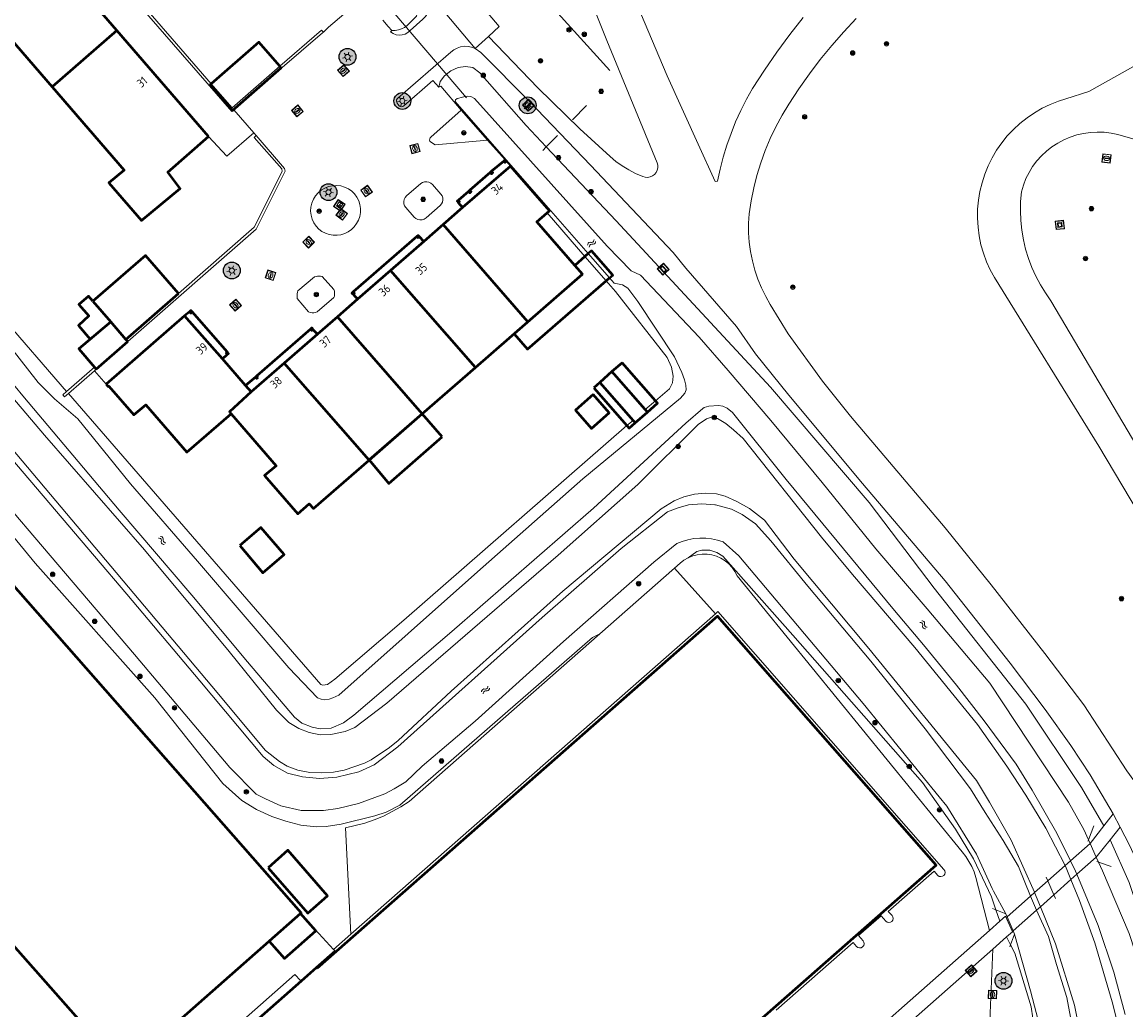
# Model space of a CAD drawing. Header units: metres. Extents: x 94279 to 96109, y 461866 to 463040.
# Tile 12 of 175: x 94689 to 94820, y 462260 to 462377. Entities that reach past the tile are written whole.
import ezdxf
from ezdxf.enums import TextEntityAlignment as Align

# ---------------------------------------------------------------- set-up
doc = ezdxf.new("R2010")
doc.units = ezdxf.units.M
doc.layers.get('0').update_dxf_attribs({"linetype": 'CONTINUOUS'})
for name, color, linetype, lineweight in [('B-WE-OV-LICHTMAST', 252, 'CONTINUOUS', 25), ('B_BEBOUWINGSGRENS_0', 132, 'CONTINUOUS', 50), ('B_LUIFEL_1', 132, 'CONTINUOUS', 50), ('B_TUSSENMUUR_0', 132, 'CONTINUOUS', 50), ('G_GRENS_ALGEMEEN_0', 251, 'CONTINUOUS', 13), ('K_DUIKER_LIJN_-1', 251, 'CONTINUOUS', 13), ('K_KUNSTWERKGRENS_1', 251, 'CONTINUOUS', 13), ('Q_BOOM_0', 251, 'CONTINUOUS', 13), ('Q_DAMWAND_0', 251, 'CONTINUOUS', 13), ('Q_DAMWAND_LIJN_0', 251, 'CONTINUOUS', 13), ('Q_ELEKTRAKAST_0', 251, 'CONTINUOUS', 13), ('Q_INSPECTIE_OF_RIOOLPUT_0', 251, 'CONTINUOUS', 13), ('Q_KOLK_0', 251, 'CONTINUOUS', 13), ('Q_KUNSTOBJECT_0', 251, 'CONTINUOUS', 13), ('Q_LICHTMAST_0', 251, 'CONTINUOUS', 13), ('Q_STRAATNAAMBORD_0', 251, 'CONTINUOUS', 13), ('Q_VERKEERSBORDPAAL_0', 251, 'CONTINUOUS', 13), ('S_GBKN_SYMBOOL_WATER_0', 251, 'CONTINUOUS', 13), ('T_CULTUURGRENS_0', 251, 'CONTINUOUS', 13), ('T_HEK_0', 251, 'CONTINUOUS', 13), ('T_HEK_LIJN_0', 251, 'CONTINUOUS', 13), ('T_MUUR_30CM_LIJN_0', 251, 'CONTINUOUS', 13), ('T_WALBESCHERMING_0', 251, 'CONTINUOUS', 13), ('T_WALBESCHERMING_1', 251, 'CONTINUOUS', 13), ('V_WEGGRENS_0', 251, 'CONTINUOUS', 13), ('W_WATERGRENS_0', 251, 'CONTINUOUS', 13), ('Z_GBKN_HUISNUMMER_0', 251, 'CONTINUOUS', 13)]:
    doc.layers.add(name, color=color, linetype=linetype, lineweight=lineweight)
doc.styles.get("Standard").update_dxf_attribs({"font": 'isocp.shx'})

# ---------------------------------------------------------------- blocks, each defined once
blk = doc.blocks.new('Q_VERKEERSBORDPAAL')
for points in [[(-0.5, 0.5), (0.5, 0.5), (0.5, -0.5), (-0.5, -0.5)], [(-0.08, 0.33), (0.07, 0.33), (0.07, -0.33), (-0.08, -0.33)]]:
    blk.add_lwpolyline(points, close=True)
blk.add_lwpolyline([(-0.44, 0.46), (0.44, 0.46, -0.414214), (0.46, 0.44), (0.46, -0.44, -0.414214), (0.44, -0.46), (-0.44, -0.46, -0.414214), (-0.46, -0.44), (-0.46, 0.44), (-0.46, 0.44), (-0.46, 0.45), (-0.46, 0.45), (-0.46, 0.45), (-0.46, 0.45), (-0.46, 0.45), (-0.46, 0.45), (-0.46, 0.46), (-0.46, 0.46), (-0.46, 0.46), (-0.45, 0.46), (-0.45, 0.46), (-0.45, 0.46), (-0.45, 0.46), (-0.45, 0.46), (-0.45, 0.46), (-0.44, 0.46), (-0.44, 0.46)], format="xyb")
blk = doc.blocks.new('Q_LICHTMAST')
for points in [[(-0.26, 0.15), (-0.52, 0.3)], [(0, 0.3), (0, 0.6)], [(0.26, 0.15), (0.52, 0.3)], [(-0.26, -0.15), (-0.52, -0.3)], [(0, -0.3), (0, -0.6)], [(0.26, -0.15), (0.52, -0.3)]]:
    blk.add_lwpolyline(points)
blk.add_circle((0, 0), 0.3)
blk = doc.blocks.new('Q_KOLK')
blk.add_lwpolyline([(-0.5, 0.5), (0.5, 0.5), (0.5, -0.5), (-0.5, -0.5)], close=True)
for points in [[(-0.44, 0.46), (0.44, 0.46, -0.414214), (0.46, 0.44), (0.46, -0.44, -0.414214), (0.44, -0.46), (-0.44, -0.46, -0.414214), (-0.46, -0.44), (-0.46, 0.44, -0.414214), (-0.44, 0.46)], [(-0.34, 0.1, 0.380426), (-0.28, -0.18)], [(-0.01, 0.27, 0.240218), (-0.34, 0.1)], [(-0.19, 0.04, 0.853344), (-0.19, -0.03)], [(0.33, 0.11, 0.240191), (-0.01, 0.27)], [(0.18, -0.03, 0.849746), (0.18, 0.04)], [(0.27, -0.18, 0.380426), (0.33, 0.11)], [(-0.28, -0.18, 0.148452), (0.01, -0.26)], [(0.01, -0.26, 0.131742), (0.27, -0.18)]]:
    blk.add_lwpolyline(points, format="xyb")
for points in [[(-0.19, 0.04), (0.18, 0.04)], [(0.18, -0.03), (-0.19, -0.03)]]:
    blk.add_lwpolyline(points)
blk = doc.blocks.new('Q_INSPECTIE_OF_RIOOLPUT')
blk.add_lwpolyline([(-0.5, 0.5), (0.5, 0.5), (0.5, -0.5), (-0.5, -0.5)], close=True)
for points in [[(-0.44, 0.46), (0.44, 0.46, -0.414214), (0.46, 0.44), (0.46, -0.44, -0.414214), (0.44, -0.46), (-0.44, -0.46, -0.414214), (-0.46, -0.44), (-0.46, 0.44), (-0.46, 0.44), (-0.46, 0.45), (-0.46, 0.45), (-0.46, 0.45), (-0.46, 0.45), (-0.46, 0.45), (-0.46, 0.45), (-0.46, 0.46), (-0.46, 0.46), (-0.46, 0.46), (-0.45, 0.46), (-0.45, 0.46), (-0.45, 0.46), (-0.45, 0.46), (-0.45, 0.46), (-0.45, 0.46), (-0.44, 0.46), (-0.44, 0.46)], [(-0.34, 0.1, 0.380426), (-0.28, -0.18)], [(-0.01, 0.27, 0.240218), (-0.34, 0.1)], [(-0.19, 0.04, 0.853344), (-0.19, -0.03)], [(0.33, 0.11, 0.240191), (-0.01, 0.27)], [(0.18, -0.03, 0.849746), (0.18, 0.04)], [(0.27, -0.18, 0.380426), (0.33, 0.11)], [(-0.28, -0.18, 0.148452), (0.01, -0.26)], [(0.01, -0.26, 0.131742), (0.27, -0.18)]]:
    blk.add_lwpolyline(points, format="xyb")
for points in [[(-0.19, 0.04), (0.18, 0.04)], [(0.18, -0.03), (-0.19, -0.03)]]:
    blk.add_lwpolyline(points)
blk = doc.blocks.new('Q_KUNSTOBJECT')
for points in [[(-0.5, 0.5), (0.5, 0.5), (0.5, -0.5), (-0.5, -0.5)], [(-0.18, 0.18), (0.18, 0.18), (0.18, -0.18), (-0.18, -0.18)]]:
    blk.add_lwpolyline(points, close=True)
for points in [[(-0.44, 0.46), (0.44, 0.46, -0.414214), (0.46, 0.44), (0.46, -0.44, -0.414214), (0.44, -0.46), (-0.44, -0.46, -0.414214), (-0.46, -0.44), (-0.46, 0.44), (-0.46, 0.44), (-0.46, 0.45), (-0.46, 0.45), (-0.46, 0.45), (-0.46, 0.45), (-0.46, 0.45), (-0.46, 0.45), (-0.46, 0.46), (-0.46, 0.46), (-0.46, 0.46), (-0.45, 0.46), (-0.45, 0.46), (-0.45, 0.46), (-0.45, 0.46), (-0.45, 0.46), (-0.45, 0.46), (-0.44, 0.46), (-0.44, 0.46)], [(-0.24, 0.27), (0.24, 0.27, -0.414214), (0.26, 0.25), (0.26, -0.24, -0.414214), (0.24, -0.26), (-0.24, -0.26, -0.414214), (-0.27, -0.24), (-0.27, 0.25, -0.414214), (-0.24, 0.27)]]:
    blk.add_lwpolyline(points, format="xyb")
blk = doc.blocks.new('Q_ELEKTRAKAST')
for points in [[(-0.5, 0.5), (0.5, 0.5), (0.5, -0.5), (-0.5, -0.5)], [(-0.26, 0.26), (0.25, 0.26), (0.25, 0.19), (-0.26, 0.19)], [(-0.26, 0.11), (0.25, 0.11), (0.25, -0.33), (-0.26, -0.33)]]:
    blk.add_lwpolyline(points, close=True)
blk.add_lwpolyline([(-0.44, 0.46), (0.44, 0.46, -0.414214), (0.46, 0.44), (0.46, -0.44, -0.414214), (0.44, -0.46), (-0.44, -0.46, -0.414214), (-0.46, -0.44), (-0.46, 0.44), (-0.46, 0.44), (-0.46, 0.45), (-0.46, 0.45), (-0.46, 0.45), (-0.46, 0.45), (-0.46, 0.45), (-0.46, 0.45), (-0.46, 0.46), (-0.46, 0.46), (-0.46, 0.46), (-0.45, 0.46), (-0.45, 0.46), (-0.45, 0.46), (-0.45, 0.46), (-0.45, 0.46), (-0.45, 0.46), (-0.44, 0.46), (-0.44, 0.46)], format="xyb")
blk.add_lwpolyline([(-0.18, 0, -1), (-0.18, -0.07, -1)], format="xyb", close=True)
blk.add_lwpolyline([(0.04, 0.09), (-0.06, -0.11), (0.04, -0.11), (-0.06, -0.31)])
blk = doc.blocks.new('Q_STRAATNAAMBORD')
for points in [[(-0.5, 0.5), (0.5, 0.5), (0.5, -0.5), (-0.5, -0.5)], [(-0.37, 0.22), (0.36, 0.22), (0.36, -0.21), (-0.37, -0.21)]]:
    blk.add_lwpolyline(points, close=True)
for points in [[(-0.44, 0.46), (0.44, 0.46, -0.414214), (0.46, 0.44), (0.46, -0.44, -0.414214), (0.44, -0.46), (-0.44, -0.46, -0.414214), (-0.46, -0.44), (-0.46, 0.44), (-0.46, 0.44), (-0.46, 0.45), (-0.46, 0.45), (-0.46, 0.45), (-0.46, 0.45), (-0.46, 0.45), (-0.46, 0.45), (-0.46, 0.46), (-0.46, 0.46), (-0.46, 0.46), (-0.45, 0.46), (-0.45, 0.46), (-0.45, 0.46), (-0.45, 0.46), (-0.45, 0.46), (-0.45, 0.46), (-0.44, 0.46), (-0.44, 0.46)], [(-0.29, 0.16), (0.28, 0.16, -0.414214), (0.3, 0.14), (0.3, -0.13, -0.414214), (0.28, -0.16), (-0.29, -0.16, -0.414214), (-0.31, -0.13), (-0.31, 0.14), (-0.31, 0.14), (-0.31, 0.14), (-0.31, 0.14), (-0.31, 0.15), (-0.31, 0.15), (-0.31, 0.15), (-0.3, 0.15), (-0.3, 0.15), (-0.3, 0.15), (-0.3, 0.16), (-0.3, 0.16), (-0.3, 0.16), (-0.3, 0.16), (-0.29, 0.16), (-0.29, 0.16), (-0.29, 0.16), (-0.29, 0.16), (-0.29, 0.16)]]:
    blk.add_lwpolyline(points, format="xyb")
blk = doc.blocks.new('WATERSYMBOOL')
for points in [[(-0.5, 0.15), (-0.44, 0.21), (-0.31, 0.27), (-0.19, 0.27), (-0.06, 0.21), (0, 0.15), (0.06, 0.09), (0.19, 0.02), (0.31, 0.02), (0.44, 0.09), (0.5, 0.15)], [(-0.5, -0.15), (-0.44, -0.09), (-0.31, -0.02), (-0.19, -0.02), (-0.06, -0.09), (0, -0.15), (0.06, -0.21), (0.19, -0.27), (0.31, -0.27), (0.44, -0.21), (0.5, -0.15)]]:
    blk.add_lwpolyline(points)
blk = doc.blocks.new('Q_BOOM')
for radius in [0.27, 0.18, 0.09]:
    blk.add_circle((0, 0), radius)
blk = doc.blocks.new('LM')
at = {"linetype": 'ByBlock'}
h = blk.add_hatch(color=256, dxfattribs=at)
h.dxf.hatch_style = 1
edge = h.paths.add_edge_path()
edge.add_arc((0, 0), 1, 0, 360)
blk.add_circle((0, 0), 1, dxfattribs=at)

msp = doc.modelspace()

# ---------------------------------------------------------------- linework, layer by layer
at = {"layer": 'B_BEBOUWINGSGRENS_0'}
for p, q in [((94686.69, 462376.26), (94692.47, 462369.56)), ((94711.06, 462363.65), (94700.16, 462376.26)), ((94746.97, 462360.14), (94741.26, 462355.22)), ((94746.3, 462360.88), (94746.14, 462360.75)), ((94746.44, 462360.73), (94746.3, 462360.88)), ((94744.71, 462359.55), (94744.55, 462359.41)), ((94742.12, 462357.29), (94741.96, 462357.14)), ((94741.26, 462355.22), (94738.95, 462353.2)), ((94738.95, 462353.2), (94736.65, 462351.19)), ((94736.65, 462351.19), (94732.7, 462347.75)), ((94735.82, 462351.78), (94735.96, 462351.62)), ((94735.96, 462351.62), (94736.12, 462351.75)), ((94755.5, 462347.3), (94754.58, 462348.35)), ((94732.7, 462347.75), (94728.76, 462344.32)), ((94749.03, 462341.66), (94755.5, 462347.3)), ((94697.29, 462344.09), (94699.42, 462341.63)), ((94701.22, 462339.56), (94707.49, 462345)), ((94728.76, 462344.32), (94726.37, 462342.25)), ((94699.42, 462341.63), (94697.93, 462340.38)), ((94708.21, 462342.35), (94698.89, 462334.23)), ((94712.69, 462337.24), (94708.21, 462342.35)), ((94726.37, 462342.25), (94723.99, 462340.18)), ((94742.78, 462336.23), (94749.03, 462341.66)), ((94723.99, 462340.18), (94720.05, 462336.75)), ((94697.68, 462336.01), (94701.45, 462339.29)), ((94701.45, 462339.29), (94701.22, 462339.56)), ((94697.49, 462336.24), (94697.68, 462336.01)), ((94715.44, 462334.09), (94712.69, 462337.24)), ((94720.05, 462336.75), (94716.1, 462333.32)), ((94736.45, 462330.72), (94742.78, 462336.23)), ((94716.8, 462335.23), (94716.64, 462335.09)), ((94716.93, 462335.06), (94716.8, 462335.23)), ((94759.01, 462335.73), (94757.56, 462334.45)), ((94762.98, 462331.21), (94759.01, 462335.73)), ((94716.1, 462333.32), (94715.44, 462334.09)), ((94757.56, 462334.45), (94761.52, 462329.94)), ((94761.78, 462329.64), (94763.23, 462330.92)), ((94763.23, 462330.92), (94762.98, 462331.21)), ((94730.13, 462325.22), (94736.45, 462330.72)), ((94761.52, 462329.94), (94761.78, 462329.64)), ((94723.86, 462264.88), (94722.06, 462263.29)), ((94723.94, 462264.79), (94723.86, 462264.88))]:
    msp.add_line(p, q, dxfattribs=at)
for points in [[(94700.16, 462376.26), (94694.74, 462382.53), (94694.09, 462383.29), (94693.49, 462383.98), (94693.3, 462384.2)], [(94692.47, 462369.56), (94701.02, 462359.67), (94699.19, 462358.18), (94703.06, 462353.67), (94707.68, 462357.51), (94706.19, 462359.44), (94711.06, 462363.65)], [(94746.14, 462360.75), (94746.28, 462360.59), (94746.44, 462360.73)], [(94751.29, 462354.58), (94751.6, 462354.85), (94746.97, 462360.14)], [(94744.55, 462359.41), (94744.69, 462359.24), (94744.85, 462359.38), (94744.71, 462359.55)], [(94741.96, 462357.14), (94742.1, 462356.98), (94742.26, 462357.12), (94742.12, 462357.29)], [(94740.76, 462356.11), (94740.61, 462355.97), (94740.74, 462355.81)], [(94740.74, 462355.81), (94740.9, 462355.94), (94740.76, 462356.11)], [(94754.58, 462348.35), (94750.08, 462353.52), (94751.29, 462354.58)], [(94736.12, 462351.75), (94735.97, 462351.92), (94735.82, 462351.78)], [(94707.49, 462345), (94703.55, 462349.53), (94697.29, 462344.09)], [(94728.26, 462345.21), (94728.1, 462345.07), (94728.24, 462344.92)], [(94728.24, 462344.92), (94728.4, 462345.04), (94728.26, 462345.21)], [(94709.09, 462342.82), (94708.95, 462342.98), (94708.8, 462342.85)], [(94708.8, 462342.85), (94708.93, 462342.68), (94709.09, 462342.82)], [(94697.93, 462340.38), (94695.62, 462338.44), (94697.49, 462336.24)], [(94723.46, 462340.75), (94723.33, 462340.92), (94723.16, 462340.78)], [(94723.16, 462340.78), (94723.3, 462340.62), (94723.46, 462340.75)], [(94713.3, 462338.05), (94713.14, 462337.91), (94713.28, 462337.75)], [(94713.28, 462337.75), (94713.44, 462337.89), (94713.3, 462338.05)], [(94716.64, 462335.09), (94716.77, 462334.93), (94716.93, 462335.06)], [(94698.89, 462334.23), (94699.13, 462333.97), (94699.2, 462334), (94702.18, 462330.59), (94703.59, 462331.79), (94708.45, 462326.16), (94713.72, 462330.71)], [(94713.72, 462330.71), (94719.08, 462324.55), (94717.7, 462323.39), (94721.67, 462318.83), (94723.03, 462320.01), (94723.52, 462319.47), (94730.13, 462325.22)], [(94677.86, 462321.65), (94656.65, 462302.97), (94665.59, 462292.82), (94665.26, 462292.53), (94661.08, 462288.84), (94660.84, 462288.63), (94663.61, 462285.48), (94674.44, 462273.16), (94673.41, 462273.02), (94673.73, 462270.23), (94676.73, 462270.57), (94677.12, 462270.62), (94683.86, 462271.39), (94684.4, 462271.45), (94685.15, 462270.61), (94686.6, 462268.96), (94700.88, 462252.74), (94701.62, 462253.4), (94702.37, 462254.05), (94703.13, 462254.73), (94703.87, 462255.37), (94718.26, 462268.06)], [(94721.98, 462271.34), (94722.07, 462271.41), (94678.07, 462321.42)], [(94714.76, 462315.05), (94717.52, 462311.83), (94720.05, 462314), (94717.28, 462317.22), (94714.76, 462315.05)], [(94750.1, 462235.39), (94766.73, 462250), (94797.57, 462277.1), (94771.58, 462306.65), (94723.94, 462264.79)], [(94718.26, 462268.06), (94718.3, 462268.1), (94721.98, 462271.34)], [(94722.06, 462263.29), (94706.98, 462250), (94698.33, 462242.38), (94698.36, 462242.34)]]:
    msp.add_lwpolyline(points, dxfattribs=at)
at = {"layer": 'B_LUIFEL_1'}
for p, q in [((94719.69, 462371.82), (94719.52, 462372.01)), ((94746.14, 462360.75), (94744.71, 462359.55)), ((94744.55, 462359.41), (94742.12, 462357.29)), ((94741.96, 462357.14), (94740.76, 462356.11)), ((94740.74, 462355.81), (94741.26, 462355.22)), ((94735.82, 462351.78), (94728.26, 462345.21)), ((94736.65, 462351.19), (94736.12, 462351.75)), ((94755.8, 462349.41), (94754.58, 462348.35)), ((94756.2, 462349.76), (94755.8, 462349.41)), ((94755.5, 462347.3), (94747.37, 462340.22)), ((94758.32, 462346.52), (94758.73, 462346.87)), ((94728.24, 462344.92), (94728.76, 462344.32)), ((94708.8, 462342.85), (94708.21, 462342.35)), ((94713.3, 462338.05), (94709.09, 462342.82)), ((94698.26, 462340.66), (94699.42, 462341.63)), ((94697.93, 462340.38), (94698.26, 462340.66)), ((94723.16, 462340.78), (94716.8, 462335.23)), ((94723.99, 462340.18), (94723.46, 462340.75)), ((94712.69, 462337.24), (94713.28, 462337.75)), ((94760.21, 462336.78), (94759.01, 462335.73)), ((94764.18, 462332.25), (94760.21, 462336.78)), ((94716.64, 462335.09), (94715.44, 462334.09)), ((94757.56, 462334.45), (94756.84, 462333.82)), ((94756.84, 462333.82), (94760.8, 462329.31)), ((94738.84, 462327.98), (94736.45, 462330.72)), ((94721.98, 462271.34), (94718.26, 462268.06))]:
    msp.add_line(p, q, dxfattribs=at)
for points in [[(94719.52, 462372.01), (94717.02, 462374.87), (94711.38, 462369.93)], [(94711.38, 462369.93), (94711.23, 462369.8), (94713.91, 462366.75), (94719.69, 462371.82)], [(94758.73, 462346.87), (94759.11, 462347.2), (94756.59, 462350.09), (94756.2, 462349.76)], [(94754.58, 462348.35), (94754.58, 462348.35), (94755.5, 462347.3)], [(94747.37, 462340.22), (94748.97, 462338.38), (94758.32, 462346.52)], [(94697.29, 462344.09), (94696.76, 462344.69), (94695.62, 462343.7), (94696.8, 462342.34), (94695.57, 462341.23), (94696.96, 462339.57), (94697.93, 462340.38)], [(94715.44, 462334.09), (94715.43, 462334.08), (94716.1, 462333.32)], [(94756.79, 462333), (94754.67, 462331.13), (94756.58, 462328.97), (94758.69, 462330.84), (94756.79, 462333)], [(94763.23, 462330.92), (94764.43, 462331.97), (94764.18, 462332.25)], [(94736.45, 462330.72), (94730.15, 462325.23), (94732.48, 462322.44), (94738.84, 462327.98)], [(94760.8, 462329.31), (94761.07, 462329.01), (94761.78, 462329.64)], [(94718.12, 462276.78), (94722.84, 462271.38), (94725.21, 462273.45), (94720.49, 462278.85), (94718.12, 462276.78)], [(94718.26, 462268.06), (94720.09, 462265.99), (94723.81, 462269.27), (94721.98, 462271.34)]]:
    msp.add_lwpolyline(points, dxfattribs=at)
at = {"layer": 'B_TUSSENMUUR_0'}
for p, q in [((94700.16, 462376.26), (94692.47, 462369.56)), ((94749.03, 462341.66), (94738.95, 462353.2)), ((94742.78, 462336.23), (94732.7, 462347.75)), ((94701.22, 462339.56), (94699.42, 462341.63)), ((94736.45, 462330.72), (94726.37, 462342.25)), ((94730.13, 462325.22), (94720.05, 462336.75))]:
    msp.add_line(p, q, dxfattribs=at)
msp.add_lwpolyline([(94716.1, 462333.32), (94713.55, 462330.97), (94713.72, 462330.71)], dxfattribs=at)
at = {"layer": 'G_GRENS_ALGEMEEN_0'}
for p, q in [((94732.42, 462376.76), (94732.86, 462376.25)), ((94738.43, 462369.54), (94738.65, 462369.65)), ((94714.06, 462366.85), (94716.44, 462364.11)), ((94716.44, 462364.11), (94716.73, 462363.78)), ((94751.29, 462354.58), (94755.8, 462349.41)), ((94755.8, 462349.41), (94758.32, 462346.52)), ((94697.49, 462336.24), (94694.17, 462333.38)), ((94694.39, 462333.13), (94697.49, 462335.84)), ((94697.49, 462335.84), (94697.68, 462336.01)), ((94698.89, 462334.23), (94697.49, 462335.84)), ((94764.18, 462332.25), (94762.98, 462331.21)), ((94761.52, 462329.94), (94760.8, 462329.31)), ((94757.57, 462304.58), (94766.43, 462312.38)), ((94771.31, 462306.96), (94727.97, 462268.87)), ((94721.98, 462271.34), (94725.92, 462267.07)), ((94725.92, 462267.07), (94727.97, 462268.87))]:
    msp.add_line(p, q, dxfattribs=at)
for points in [[(94711.38, 462369.93), (94701.28, 462381.57), (94701.03, 462381.36)], [(94701.03, 462381.36), (94713.8, 462366.64), (94714.06, 462366.85)], [(94724.42, 462381.36), (94726.45, 462379.02), (94727.15, 462378.21), (94725.31, 462376.65), (94724.71, 462376.08)], [(94732.86, 462376.25), (94732.69, 462376.09), (94733, 462375.9), (94733.34, 462375.77), (94733.7, 462375.72), (94734.07, 462375.74), (94734.42, 462375.84), (94734.74, 462376.02), (94735.02, 462376.26), (94736.52, 462377.61), (94736.83, 462377.93), (94737.09, 462378.29), (94737.29, 462378.7), (94737.43, 462379.12), (94737.5, 462379.56), (94737.51, 462380.01), (94737.45, 462380.46)], [(94714.06, 462366.85), (94717.28, 462369.7), (94724.61, 462376), (94724.71, 462376.08)], [(94724.71, 462376.08), (94724.48, 462376.31), (94719.52, 462372.01)], [(94742.75, 462374.14), (94742.33, 462374.3), (94741.9, 462374.38), (94741.45, 462374.39), (94741.01, 462374.32), (94740.59, 462374.18), (94740.2, 462373.96), (94739.85, 462373.69), (94733.57, 462368.24), (94733.47, 462368.14), (94733.41, 462368.01), (94733.39, 462367.87), (94733.42, 462367.74), (94733.49, 462367.62), (94733.6, 462367.48), (94733.69, 462367.34), (94733.82, 462367.25), (94733.98, 462367.21), (94734.14, 462367.23), (94734.28, 462367.31), (94737.73, 462370.31), (94738.43, 462369.54)], [(94719.52, 462372.01), (94713.85, 462367.09), (94711.38, 462369.93)], [(94694.17, 462333.38), (94686.36, 462342.4), (94670.93, 462359.95), (94665.17, 462366.87)], [(94741.1, 462366.79), (94737.47, 462363.6), (94737.39, 462363.5), (94737.34, 462363.38), (94737.33, 462363.25), (94737.37, 462363.12), (94737.44, 462363.02), (94738, 462362.67), (94744.2, 462363.25)], [(94716.73, 462363.78), (94716.49, 462363.56), (94719.77, 462359.82), (94719.8, 462359.5), (94716.49, 462352.88), (94707.49, 462345)], [(94716.44, 462364.11), (94713.22, 462361.35), (94711.06, 462363.65)], [(94720.14, 462359.54), (94720.08, 462359.85), (94716.73, 462363.78)], [(94701.45, 462339.29), (94716.73, 462352.67), (94720.14, 462359.54)], [(94758.32, 462346.52), (94759.43, 462345.25), (94765.58, 462337.42), (94766.11, 462336.27), (94766.31, 462335.2), (94766.23, 462334.39), (94765.84, 462333.7), (94764.18, 462332.25)], [(94694.39, 462333.13), (94693.93, 462332.73), (94693.71, 462332.98), (94694.17, 462333.38)], [(94760.8, 462329.31), (94734.27, 462306.21), (94726.06, 462299.19), (94725.18, 462298.55), (94724.62, 462298.46), (94724.39, 462298.54), (94694.39, 462333.13)], [(94768.07, 462313.61), (94768.61, 462313.83), (94769.16, 462313.97), (94769.74, 462314.04), (94770.32, 462314.03), (94770.89, 462313.95), (94771.44, 462313.78), (94771.97, 462313.55), (94772.46, 462313.25), (94772.91, 462312.88), (94773.3, 462312.46), (94773.64, 462311.98), (94773.91, 462311.47), (94800.67, 462278.66), (94801.09, 462278.11), (94801.46, 462277.52), (94801.79, 462276.91), (94802.06, 462276.27), (94802.29, 462275.62), (94803.91, 462269.32)], [(94766.43, 462312.38), (94767.11, 462312.97), (94767.57, 462313.32), (94768.07, 462313.61)], [(94771.31, 462306.96), (94771.62, 462307.23), (94798.49, 462276.58), (94798.59, 462276.41), (94798.62, 462276.22), (94798.58, 462276.03), (94798.47, 462275.87), (94798.31, 462275.76), (94798.12, 462275.72), (94797.93, 462275.74), (94797.76, 462275.84), (94797.31, 462276.36), (94791.87, 462271.59), (94792.32, 462271.11), (94792.42, 462270.94), (94792.46, 462270.74), (94792.41, 462270.55), (94792.29, 462270.39), (94792.12, 462270.29), (94791.92, 462270.26), (94791.73, 462270.31), (94791.57, 462270.43), (94791.01, 462271.07), (94788.32, 462268.72), (94788.87, 462268.1), (94788.97, 462267.93), (94788.99, 462267.73), (94788.94, 462267.53), (94788.82, 462267.37), (94788.64, 462267.27), (94788.44, 462267.25), (94788.25, 462267.3), (94788.09, 462267.42), (94787.71, 462267.88), (94778.54, 462259.83)], [(94727.97, 462268.87), (94727.32, 462281.53), (94728.48, 462281.78), (94729.62, 462282.09), (94730.74, 462282.47), (94731.84, 462282.92), (94732.9, 462283.44), (94733.93, 462284.02), (94734.92, 462284.66), (94757.57, 462304.58)], [(94725.92, 462267.07), (94726.05, 462266.93), (94723.8, 462264.95), (94723.86, 462264.88)], [(94722.06, 462263.29), (94722, 462263.36), (94721.32, 462264.09), (94705.33, 462250), (94690.72, 462237.2), (94690.02, 462236.5)]]:
    msp.add_lwpolyline(points, dxfattribs=at)
at = {"layer": 'K_DUIKER_LIJN_-1'}
msp.add_line((94741.7, 462368.28), (94732.05, 462379.58), dxfattribs=at)
at = {"layer": 'K_KUNSTWERKGRENS_1'}
for p, q in [((94815.86, 462279.66), (94813.52, 462277.6)), ((94812.89, 462277.04), (94810.83, 462275.23)), ((94813.52, 462277.6), (94812.89, 462277.04)), ((94814.28, 462276), (94816.58, 462278.04)), ((94813.59, 462275.38), (94814.28, 462276)), ((94810.83, 462275.23), (94809.26, 462273.84)), ((94811.54, 462273.56), (94813.59, 462275.38)), ((94808.78, 462273.41), (94805.99, 462270.96)), ((94809.26, 462273.84), (94808.78, 462273.41)), ((94809.95, 462272.14), (94811.54, 462273.56)), ((94806.72, 462269.26), (94809.5, 462271.74)), ((94809.5, 462271.74), (94809.95, 462272.14)), ((94806.62, 462269.17), (94806.72, 462269.26))]:
    msp.add_line(p, q, dxfattribs=at)
msp.add_lwpolyline([(94805.99, 462270.96), (94805.88, 462270.86), (94806.62, 462269.17)], dxfattribs=at)
at = {"layer": 'Q_DAMWAND_0'}
for p, q in [((94805.84, 462271.29), (94804.38, 462273.98)), ((94805.99, 462270.95), (94805.99, 462270.96))]:
    msp.add_line(p, q, dxfattribs=at)
for points in [[(94804.38, 462273.98), (94804.2, 462274.31), (94802.37, 462278.38), (94798.81, 462284.1), (94797.9, 462285.21)], [(94805.99, 462270.96), (94805.96, 462271.01), (94805.84, 462271.29)]]:
    msp.add_lwpolyline(points, dxfattribs=at)
at = {"layer": 'Q_DAMWAND_LIJN_0'}
for p, q in [((94816.3, 462281.74), (94815.66, 462280.1)), ((94815.66, 462280.1), (94815.59, 462279.93)), ((94816.65, 462277.5), (94816.85, 462277.44)), ((94816.85, 462277.44), (94818.36, 462276.94)), ((94804.27, 462271.94), (94804.66, 462271.78)), ((94804.66, 462271.78), (94805.84, 462271.29)), ((94806.89, 462268.87), (94806.39, 462267.61)), ((94806.39, 462267.61), (94806.31, 462267.38))]:
    msp.add_line(p, q, dxfattribs=at)
at = {"layer": 'T_CULTUURGRENS_0'}
for p, q in [((94809.95, 462272.14), (94809.26, 462273.84)), ((94804.66, 462271.78), (94805.12, 462270.41)), ((94805.92, 462268.55), (94806.39, 462267.61))]:
    msp.add_line(p, q, dxfattribs=at)
for points in [[(94732.34, 462383.58), (94735.32, 462380.62), (94735.55, 462380.22), (94735.72, 462379.79), (94735.83, 462379.34), (94735.88, 462378.88), (94735.85, 462378.42), (94735.76, 462377.96), (94734.67, 462376.86), (94734.35, 462376.63), (94734, 462376.46), (94733.63, 462376.33), (94733.25, 462376.27), (94732.86, 462376.25)], [(94751.2, 462362.45), (94748.82, 462364.96), (94743.3, 462371.24), (94742.46, 462371.87), (94741.59, 462371.97), (94740.74, 462371.87), (94739.86, 462371.46), (94739.1, 462370.87), (94738.59, 462370.19), (94738.43, 462369.54)], [(94817.5, 462281.75), (94814.83, 462286.31), (94808.24, 462296.23), (94797.33, 462309.99), (94789.59, 462320.17), (94777.86, 462333.89), (94759.52, 462353.65), (94751.2, 462362.45)], [(94670.62, 462352.78), (94691.53, 462328.16), (94703.44, 462314.54), (94713.51, 462302.47), (94719.13, 462295.48), (94720.58, 462294.04), (94721.78, 462293.32), (94723.03, 462292.85), (94724.31, 462292.58), (94725.57, 462292.6), (94727.29, 462292.95), (94728.45, 462293.42), (94732.24, 462296.34), (94752.61, 462313.9), (94762.08, 462322.33), (94769.25, 462329.43), (94770.24, 462330.11), (94770.85, 462330.3), (94771.57, 462330.16), (94772.54, 462329.56), (94773.48, 462328.83), (94774.63, 462327.77), (94783.93, 462316.07), (94787.61, 462311.64), (94795.03, 462302.95), (94802.48, 462293.78), (94805.96, 462288.86), (94808.21, 462285.38), (94810.59, 462281.46), (94812.89, 462277.04)], [(94809.26, 462273.84), (94809.24, 462273.89), (94806.46, 462280.07), (94803.91, 462284.55), (94802.34, 462287.14), (94789.56, 462302.82), (94780.69, 462313.44), (94777.16, 462318.06), (94775.37, 462319.45), (94773.85, 462320.31), (94772.46, 462320.93), (94771.44, 462321.19), (94770.13, 462321.27), (94768.84, 462321.17), (94767.57, 462320.84), (94766.4, 462320.38), (94764.87, 462319.44), (94753.17, 462309.63), (94739.91, 462297.76), (94733.59, 462291.91), (94732.56, 462291.06), (94730.39, 462289.61), (94729.59, 462289.21), (94727.17, 462288.36), (94725.9, 462288.13), (94724.52, 462288.04), (94723.09, 462288.09), (94721.68, 462288.36), (94720.39, 462288.84), (94719.48, 462289.4), (94717.81, 462290.72), (94711.44, 462298.34), (94680.22, 462335.37)], [(94674.7, 462331.76), (94675.54, 462330.71), (94682.04, 462323.15), (94690.43, 462312.96)], [(94768.07, 462313.61), (94769.12, 462314.37), (94769.68, 462314.53), (94770.65, 462314.52), (94771.49, 462314.25), (94772.18, 462313.8), (94780.52, 462304.43), (94795.95, 462286.92), (94799.87, 462281.36), (94801.98, 462277.85), (94804.14, 462273.33), (94804.66, 462271.78)], [(94690.43, 462312.96), (94704.67, 462296.97), (94712.73, 462286.79), (94715.01, 462284.76), (94716.74, 462283.69), (94718.58, 462282.85), (94720.25, 462282.31), (94722.02, 462281.84), (94723.83, 462281.64), (94725.04, 462281.67), (94726.8, 462281.95), (94730.81, 462282.93), (94732.16, 462283.38), (94733.79, 462284.2), (94756.7, 462304.14), (94757.57, 462304.58)], [(94841.98, 462124.09), (94836.38, 462139.64), (94833.99, 462147.3), (94830.92, 462160.03), (94829.84, 462165.35), (94829.23, 462170.41), (94828.16, 462182.82), (94827.53, 462200.24), (94827.15, 462217.37), (94827.12, 462233.08), (94826.42, 462249.28), (94825.56, 462257.6), (94823.94, 462264.7), (94820.49, 462275.02), (94818.24, 462280.09)], [(94812.89, 462277.04), (94812.94, 462276.95), (94813.59, 462275.38)], [(94813.59, 462275.38), (94814.61, 462272.89), (94816.41, 462267.87), (94818.49, 462260.83), (94819.55, 462256.63), (94820.19, 462251.47), (94820.83, 462240.59), (94821.09, 462228.92), (94821.06, 462217.23), (94821.37, 462207.04), (94821.5, 462197.38), (94821.78, 462187.64), (94822.51, 462179.16), (94823.25, 462168.59), (94824.03, 462163.8), (94824.96, 462160.24), (94826.96, 462151.96), (94828.54, 462146.71), (94833.3, 462132.01)], [(94830.57, 462122.17), (94825.88, 462136.38), (94823.01, 462145.46), (94820.91, 462153.23), (94819.23, 462161.26), (94818.05, 462168.49), (94816.66, 462185.48), (94815.9, 462198.41), (94815.48, 462211.4), (94815.74, 462226.1), (94815.74, 462236.16), (94815.64, 462247.82), (94815.11, 462254.87), (94814, 462260.46), (94811.74, 462267.73), (94809.95, 462272.14)], [(94806.39, 462267.61), (94806.9, 462266.61), (94808.85, 462260.23)], [(94808.85, 462260.23), (94809.84, 462253.5), (94809.93, 462241.71), (94809.88, 462239.24)]]:
    msp.add_lwpolyline(points, dxfattribs=at)
at = {"layer": 'T_HEK_0'}
msp.add_line((94771.31, 462306.96), (94766.43, 462312.38), dxfattribs=at)
at = {"layer": 'T_HEK_LIJN_0'}
for p, q in [((94754.33, 462365.66), (94755.98, 462367.37)), ((94751.2, 462362.45), (94752.53, 462363.79)), ((94750.78, 462362.02), (94751.2, 462362.45))]:
    msp.add_line(p, q, dxfattribs=at)
msp.add_lwpolyline([(94739.56, 462393.39), (94746.78, 462384.73), (94758.75, 462371.5)], dxfattribs=at)
at = {"layer": 'T_MUUR_30CM_LIJN_0'}
for p, q in [((94810.64, 462275.67), (94810.83, 462275.23)), ((94810.83, 462275.23), (94811.54, 462273.56)), ((94811.54, 462273.56), (94811.74, 462273.11))]:
    msp.add_line(p, q, dxfattribs=at)
at = {"layer": 'T_WALBESCHERMING_0'}
for p, q in [((94731.78, 462377.49), (94732.42, 462376.76)), ((94738.65, 462369.65), (94741.1, 462366.79)), ((94741.1, 462366.79), (94744.2, 462363.25)), ((94744.2, 462363.25), (94746.3, 462360.88)), ((94806.72, 462269.27), (94805.99, 462270.95)), ((94806.72, 462269.26), (94806.72, 462269.27)), ((94806.89, 462268.87), (94806.72, 462269.26))]:
    msp.add_line(p, q, dxfattribs=at)
for points in [[(94647.33, 462372.76), (94652.74, 462366.48), (94685.92, 462327.33), (94701.33, 462309.27), (94710.03, 462298.99), (94717.56, 462289.99), (94718.83, 462288.91), (94720.45, 462288.03), (94722.23, 462287.57), (94724.24, 462287.36), (94726.3, 462287.54), (94728.91, 462288.18), (94730.74, 462289), (94733.56, 462291.14), (94750.72, 462306.53), (94760.09, 462314.71), (94765.63, 462319.05), (94766.87, 462319.55), (94768.12, 462319.89), (94769.68, 462320), (94771.23, 462319.91)], [(94740.8, 462368.24), (94741.09, 462368.32), (94741.39, 462368.37)], [(94797.9, 462285.21), (94788.9, 462296.28), (94774.09, 462313.84), (94772.23, 462315.52), (94771.55, 462315.72), (94770.86, 462315.86), (94770.16, 462315.93), (94769.45, 462315.94), (94768.75, 462315.88), (94768.05, 462315.75), (94767.37, 462315.56), (94766.71, 462315.31), (94764.01, 462313.09), (94753.26, 462303.65), (94742.74, 462294.2), (94736.44, 462288.86), (94734.49, 462287), (94733.12, 462286.15), (94731.99, 462285.57), (94728.88, 462284.39), (94726.43, 462283.81), (94724.71, 462283.56), (94722.08, 462283.59), (94719.65, 462284.13), (94717.81, 462284.97), (94716.73, 462285.53), (94713.57, 462288.68), (94702.23, 462302.13), (94676.01, 462332.87)], [(94811.04, 462239.13), (94811.18, 462248.39), (94810.92, 462251.7), (94810.5, 462255), (94809.94, 462257.77), (94808.77, 462262.15), (94806.89, 462268.87)]]:
    msp.add_lwpolyline(points, dxfattribs=at)
at = {"layer": 'T_WALBESCHERMING_1'}
for p, q in [((94746.97, 462360.14), (94746.44, 462360.73)), ((94816.58, 462278.04), (94815.86, 462279.66))]:
    msp.add_line(p, q, dxfattribs=at)
at = {"layer": 'V_WEGGRENS_0'}
for p, q in [((94742.75, 462374.14), (94737.45, 462380.46)), ((94742.75, 462374.14), (94744.35, 462375.57)), ((94817.5, 462281.75), (94818.62, 462283.17)), ((94818.62, 462283.17), (94819.45, 462281.59)), ((94815.86, 462279.66), (94817.5, 462281.75)), ((94819.45, 462281.59), (94818.24, 462280.09)), ((94818.24, 462280.09), (94816.58, 462278.04)), ((94803.91, 462269.32), (94805.12, 462270.41)), ((94806.62, 462269.17), (94805.92, 462268.55)), ((94805.92, 462268.55), (94804.28, 462267.08)), ((94784.87, 462250), (94804.28, 462267.08))]:
    msp.add_line(p, q, dxfattribs=at)
for points in [[(94714.98, 462417.54), (94714.89, 462416.78), (94714.88, 462416), (94714.95, 462415.22), (94715.09, 462414.45), (94715.31, 462413.7), (94715.61, 462412.97), (94715.98, 462412.28), (94716.41, 462411.63), (94716.99, 462410.94), (94741.28, 462381.9), (94745.61, 462376.73), (94744.35, 462375.57)], [(94764.4, 462360.54), (94758.41, 462375.06), (94754.55, 462384.69)], [(94762.41, 462378.38), (94765.56, 462370.89), (94769.26, 462362.75)], [(94771.55, 462358.35), (94771.87, 462359.8), (94772.24, 462361.23), (94772.68, 462362.65), (94773.17, 462364.04), (94773.72, 462365.42), (94774.34, 462366.76), (94775, 462368.09), (94775.73, 462369.38), (94777.14, 462371.55), (94778.61, 462373.69), (94780.15, 462375.78), (94781.74, 462377.82)], [(94788.05, 462377.68), (94786.57, 462376.11), (94785.14, 462374.49), (94783.78, 462372.82), (94782.48, 462371.1), (94781.23, 462369.34), (94780.06, 462367.53), (94779.25, 462366.2), (94778.51, 462364.83), (94777.84, 462363.43), (94777.24, 462362), (94776.71, 462360.54), (94776.25, 462359.05), (94775.87, 462357.55), (94775.56, 462356.02), (94775.33, 462354.49)], [(94744.35, 462375.57), (94750.19, 462369.44), (94755.21, 462364.57), (94758.79, 462361.29), (94759.49, 462360.7), (94760.24, 462360.17), (94761.01, 462359.69), (94761.83, 462359.27), (94762.67, 462358.91), (94762.95, 462358.83), (94763.25, 462358.81), (94763.55, 462358.87), (94763.82, 462358.99), (94764.06, 462359.16), (94764.25, 462359.39), (94764.39, 462359.66), (94764.46, 462359.95), (94764.46, 462360.25), (94764.4, 462360.54)], [(94818.62, 462283.17), (94815.85, 462287.83), (94813.57, 462291.3), (94810.51, 462295.57), (94806.35, 462301.07), (94798.62, 462310.87), (94788.8, 462322.44), (94780.05, 462332.95), (94776.07, 462337.86), (94773.83, 462341.11), (94767.8, 462348.01), (94766.31, 462349.87), (94756.46, 462360.27), (94749.2, 462367.81), (94743.44, 462373.65), (94742.75, 462374.14)], [(94826.2, 462311.24), (94816.88, 462326.87), (94804.5, 462346.9), (94803.99, 462347.83), (94803.55, 462348.79), (94803.19, 462349.79), (94802.89, 462350.81), (94802.67, 462351.86), (94802.54, 462352.91), (94802.47, 462353.97), (94802.49, 462355.03), (94802.58, 462356.09), (94802.76, 462357.14), (94803.01, 462358.17), (94803.33, 462359.19), (94803.73, 462360.17), (94804.2, 462361.12), (94804.74, 462362.04), (94805.35, 462362.91), (94806.01, 462363.74), (94806.74, 462364.51), (94807.52, 462365.23), (94808.36, 462365.89), (94809.24, 462366.49), (94810.16, 462367.02), (94811.12, 462367.48), (94812.1, 462367.87), (94812.96, 462368.14), (94815.71, 462369.01), (94821.03, 462372)], [(94823.98, 462362.51), (94819.16, 462363.89), (94818.35, 462364.06), (94817.54, 462364.17), (94816.71, 462364.2), (94815.89, 462364.16), (94815.08, 462364.04), (94814.27, 462363.86), (94813.49, 462363.6), (94812.73, 462363.28), (94812.01, 462362.89), (94811.32, 462362.44), (94810.67, 462361.93), (94810.07, 462361.37), (94809.52, 462360.76), (94809.03, 462360.1), (94808.6, 462359.4), (94808.23, 462358.66), (94807.93, 462357.89), (94807.69, 462357.11), (94807.59, 462355.96), (94807.57, 462354.82), (94807.61, 462353.67), (94807.73, 462352.53), (94807.93, 462351.4), (94808.19, 462350.28), (94808.53, 462349.19), (94808.93, 462348.11), (94809.41, 462347.07), (94809.95, 462346.05), (94810.55, 462345.08), (94811.21, 462344.14), (94826.66, 462318.05)], [(94769.26, 462362.75), (94771.27, 462358.34), (94771.55, 462358.35)], [(94728.42, 462356.84), (94728.07, 462357.17), (94727.67, 462357.45), (94727.23, 462357.65), (94726.76, 462357.79), (94726.28, 462357.84), (94725.8, 462357.82), (94725.32, 462357.72), (94724.87, 462357.54), (94724.45, 462357.3), (94724.08, 462356.99), (94723.76, 462356.62), (94723.51, 462356.21), (94723.33, 462355.76), (94723.22, 462355.28), (94723.19, 462354.8), (94723.24, 462354.32), (94723.36, 462353.85), (94723.56, 462353.41), (94723.83, 462353), (94724.16, 462352.67), (94724.53, 462352.38), (94724.95, 462352.17), (94725.4, 462352.01), (94725.86, 462351.93), (94726.33, 462351.93), (94726.79, 462352), (94727.24, 462352.14), (94727.66, 462352.34), (94728.05, 462352.62), (94728.38, 462352.94), (94728.66, 462353.32), (94728.88, 462353.74), (94729.03, 462354.18), (94729.11, 462354.65), (94729.11, 462355.12), (94729.04, 462355.58), (94728.9, 462356.03), (94728.69, 462356.45), (94728.42, 462356.84)], [(94738.59, 462355.47), (94738.75, 462355.66), (94738.86, 462355.88), (94738.91, 462356.13), (94738.89, 462356.38), (94738.81, 462356.62), (94738.66, 462356.82), (94737.67, 462357.97), (94737.47, 462358.14), (94737.25, 462358.25), (94736.99, 462358.3), (94736.74, 462358.29), (94736.49, 462358.21), (94736.28, 462358.07), (94734.59, 462356.62), (94734.41, 462356.43), (94734.3, 462356.19), (94734.25, 462355.94), (94734.26, 462355.68), (94734.34, 462355.44), (94734.49, 462355.22), (94735.5, 462354.1), (94735.69, 462353.92), (94735.93, 462353.8), (94736.18, 462353.75), (94736.45, 462353.77), (94736.7, 462353.85), (94736.91, 462354), (94738.59, 462355.47)], [(94775.33, 462354.49), (94775.26, 462353.36), (94775.26, 462352.23), (94775.34, 462351.11), (94775.49, 462349.99), (94775.71, 462348.88), (94776.01, 462347.79), (94776.37, 462346.72), (94776.79, 462345.68), (94777.29, 462344.67), (94777.84, 462343.69), (94779.96, 462340.23), (94784.04, 462334.6), (94787.36, 462330.43), (94798.62, 462317.16), (94804.1, 462310.41), (94810.49, 462302.24), (94815.12, 462296.14), (94820.23, 462288.31), (94821.06, 462287.15)], [(94721.68, 462345.34), (94721.63, 462345.16), (94721.59, 462344.98), (94721.57, 462344.79), (94721.58, 462344.6), (94721.6, 462344.42), (94722.95, 462342.83), (94723.15, 462342.75), (94723.35, 462342.71), (94723.56, 462342.71), (94723.77, 462342.75), (94723.97, 462342.83), (94725.96, 462344.52), (94726.01, 462344.7), (94726.04, 462344.9), (94726.04, 462345.09), (94726.01, 462345.29), (94725.96, 462345.47), (94724.56, 462347.05), (94724.38, 462347.07), (94724.2, 462347.08), (94724.01, 462347.07), (94723.83, 462347.05), (94723.65, 462347.01), (94721.68, 462345.34)], [(94827.83, 462252.48), (94827.66, 462254.41), (94827.38, 462256.78), (94827.02, 462259.13), (94826.59, 462261.47), (94826.09, 462263.8), (94825.51, 462266.1), (94824.85, 462268.39), (94824.13, 462270.66), (94823.33, 462272.9), (94822.47, 462275.12), (94821.53, 462277.31), (94820.53, 462279.47), (94819.45, 462281.59)], [(94805.12, 462270.41), (94805.79, 462271.01), (94806.62, 462269.17)], [(94756.33, 462227.52), (94756.68, 462227.83), (94781.97, 462250), (94803.91, 462269.32)], [(94804.28, 462267.08), (94803.58, 462250), (94803.07, 462239.9)]]:
    msp.add_lwpolyline(points, dxfattribs=at)
at = {"layer": 'W_WATERGRENS_0'}
for p, q in [((94758.73, 462346.87), (94756.2, 462349.76)), ((94815.66, 462280.1), (94815.86, 462279.66)), ((94816.58, 462278.04), (94816.85, 462277.44))]:
    msp.add_line(p, q, dxfattribs=at)
for points in [[(94756.2, 462349.76), (94740.39, 462367.82), (94740.43, 462368.04), (94740.59, 462368.18), (94740.8, 462368.24)], [(94741.39, 462368.37), (94741.88, 462368.45), (94742.23, 462368.43), (94742.68, 462368.19), (94758.43, 462350.63), (94761.3, 462347.7), (94762.4, 462347.18), (94769.39, 462339.84), (94772.82, 462335.86)], [(94767.66, 462333.15), (94767.85, 462333.58), (94767.8, 462334.11), (94767.63, 462334.76), (94767.33, 462335.63), (94766.44, 462337.48), (94762.1, 462344.07), (94760.9, 462345.66), (94760.27, 462346.05), (94759.28, 462346.24), (94758.73, 462346.87)], [(94769.82, 462331.36), (94767.81, 462329.62), (94756.8, 462319.51), (94739.99, 462304.86), (94728.33, 462294.9), (94727.08, 462294.01), (94725.62, 462293.36), (94724.34, 462293.28), (94723.36, 462293.48), (94722.14, 462293.97), (94721.26, 462294.66), (94715.7, 462301.24), (94709.07, 462309.17), (94700.43, 462319.28), (94688.96, 462332.86), (94680.74, 462342.84)], [(94685.54, 462341.15), (94690.79, 462334.45), (94692.72, 462332.51), (94695.49, 462330.1), (94701.79, 462322.4), (94709.74, 462313.22), (94720.61, 462300.53), (94724, 462296.97), (94724.43, 462296.81), (94724.86, 462296.74), (94725.39, 462296.81), (94725.82, 462296.95), (94726.55, 462297.27), (94743.03, 462311.95), (94755.55, 462322.98), (94767.15, 462332.57), (94767.66, 462333.15)], [(94772.82, 462335.86), (94777.91, 462329.93), (94783.99, 462322.54), (94790.4, 462314.66), (94796.49, 462307.54), (94803.94, 462298.72), (94813.31, 462284.55), (94815.12, 462281.32), (94815.66, 462280.1)], [(94813.52, 462277.6), (94811.89, 462280.87), (94808.97, 462286), (94807.07, 462289.1), (94803.26, 462294.25), (94799.98, 462298.46), (94796.06, 462303.26), (94792.6, 462307.34), (94779.71, 462322.91), (94773.34, 462330.88), (94772.71, 462331.37), (94772.2, 462331.62), (94771.68, 462331.72), (94770.53, 462331.64), (94769.96, 462331.48), (94769.82, 462331.36)], [(94771.23, 462319.91), (94771.32, 462319.9), (94773.21, 462319.37), (94774.5, 462318.74), (94776.08, 462317.63), (94777.91, 462315.61), (94782.3, 462310.24), (94789.8, 462301.31), (94796.25, 462293.29), (94801.66, 462286.15), (94803.39, 462283.33), (94805.51, 462280.02), (94807.34, 462276.91), (94808.78, 462273.41)], [(94814.28, 462276), (94814.13, 462276.37), (94813.52, 462277.6)], [(94816.85, 462277.44), (94817.32, 462276.39), (94820.5, 462268.97), (94822.7, 462262.31), (94823.38, 462259.92)], [(94820.02, 462259.34), (94818.67, 462264.35), (94816.83, 462269.9), (94814.28, 462276)], [(94808.78, 462273.41), (94809.13, 462272.55), (94809.5, 462271.74)], [(94809.5, 462271.74), (94810.92, 462268.61), (94811.85, 462265.28), (94813.11, 462261.34), (94813.64, 462258.37), (94814.38, 462254.76), (94814.75, 462251.76), (94814.76, 462251.25), (94814.88, 462247.81), (94814.9, 462240.31), (94814.79, 462219.05), (94814.84, 462210.69), (94815.18, 462201.09), (94815.78, 462186.93), (94816.83, 462174.79), (94817.53, 462167.91), (94818.15, 462163.28), (94819.14, 462157.54), (94820.69, 462151.14), (94823.37, 462141.59), (94828.61, 462124.58)]]:
    msp.add_lwpolyline(points, dxfattribs=at)

# ---------------------------------------------------------------- block references
at = {"layer": 'B-WE-OV-LICHTMAST'}
for p in [(94727.57, 462373.13), (94734.09, 462367.89), (94749, 462367.37), (94725.31, 462357.05), (94713.82, 462347.74), (94805.56, 462263.34)]:
    msp.add_blockref('LM', p, dxfattribs=at)
at = {"layer": 'Q_BOOM_0'}
for p, rotation in [((94753.91, 462376.35), 111.8434249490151), ((94755.72, 462375.82), 111.8434249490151), ((94791.65, 462374.69), 44.49297093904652), ((94750.52, 462372.66), 133.6840223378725), ((94787.63, 462373.59), 48.6267037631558), ((94743.72, 462370.93), 131.3761880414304), ((94757.73, 462369.03), 112.4214181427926), ((94781.92, 462366), 58.76440191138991), ((94741.4, 462364.1), 5.418522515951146), ((94752.66, 462361.16), 133.4074147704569), ((94756.53, 462357.11), 133.4074147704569), ((94736.57, 462356.2), 40.49795343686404), ((94724.2, 462354.8), 95.68705337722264), ((94816.02, 462355.09), 88.70145144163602), ((94815.32, 462349.17), 118.0401529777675), ((94723.86, 462344.89), 40.19002541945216), ((94780.52, 462345.77), 119.656656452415), ((94771.19, 462330.28), 168.9943438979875), ((94766.89, 462326.83), 44.72689727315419), ((94692.52, 462311.63), 131.7028946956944), ((94762.18, 462310.54), 41.30423775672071), ((94819.59, 462308.76), 88.06679299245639), ((94697.52, 462306.06), 131.7028946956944), ((94702.9, 462299.52), 131.7028946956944), ((94785.92, 462299.02), 131.3923739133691), ((94707.01, 462295.77), 130.1250361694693), ((94790.29, 462294.01), 129.1427550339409), ((94738.75, 462289.46), 41.02839090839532), ((94794.36, 462288.81), 131.3923739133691), ((94715.55, 462285.8), 135.1725497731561), ((94797.95, 462283.65), 125.124498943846)]:
    msp.add_blockref('Q_BOOM', p, dxfattribs=dict(at, rotation=rotation))
at = {"layer": 'Q_ELEKTRAKAST_0', "rotation": 145.4244929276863}
msp.add_blockref('Q_ELEKTRAKAST', (94726.6, 462355.49), dxfattribs=at)
at = {"layer": 'Q_INSPECTIE_OF_RIOOLPUT_0'}
for p, rotation in [((94817.82, 462361.07), 172.8058589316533), ((94726.88, 462354.41), 53.37339507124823)]:
    msp.add_blockref('Q_INSPECTIE_OF_RIOOLPUT', p, dxfattribs=dict(at, rotation=rotation))
at = {"layer": 'Q_KOLK_0'}
for p, rotation in [((94727.09, 462371.49), 40.66173320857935), ((94721.61, 462366.71), 40.66173320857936), ((94735.59, 462362.24), 104.6763931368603), ((94729.84, 462357.18), 125.6510224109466), ((94722.95, 462351.12), 134.1371769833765), ((94718.43, 462347.18), 71.95217893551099), ((94714.26, 462343.62), 131.3950792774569), ((94801.71, 462264.52), 41.34079120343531), ((94804.26, 462261.7), 87.64991422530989)]:
    msp.add_blockref('Q_KOLK', p, dxfattribs=dict(at, rotation=rotation))
at = {"layer": 'Q_KUNSTOBJECT_0', "rotation": 96.05343951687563}
msp.add_blockref('Q_KUNSTOBJECT', (94812.26, 462353.16), dxfattribs=at)
at = {"layer": 'Q_LICHTMAST_0'}
for p, rotation in [((94727.57, 462373.13), 43.78319529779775), ((94734.09, 462367.89), 41.02762709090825), ((94749, 462367.37), 133.9274027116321), ((94725.31, 462357.05), 21.27496996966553), ((94713.82, 462347.74), 41.22253435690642), ((94805.56, 462263.34), 87.64991422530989)]:
    msp.add_blockref('Q_LICHTMAST', p, dxfattribs=dict(at, rotation=rotation))
at = {"layer": 'Q_STRAATNAAMBORD_0', "rotation": 132.8547613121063}
msp.add_blockref('Q_STRAATNAAMBORD', (94765.1, 462347.91), dxfattribs=at)
at = {"layer": 'Q_VERKEERSBORDPAAL_0', "rotation": 133.9274027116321}
msp.add_blockref('Q_VERKEERSBORDPAAL', (94749.08, 462367.38), dxfattribs=at)
at = {"layer": 'S_GBKN_SYMBOOL_WATER_0'}
for p, rotation in [((94756.6, 462350.98), 41.0218065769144), ((94705.55, 462315.67), 130.5451865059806), ((94796.07, 462305.64), 130.1788965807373), ((94743.98, 462297.9), 41.92697472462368)]:
    msp.add_blockref('WATERSYMBOOL', p, dxfattribs=dict(at, rotation=rotation))

# ---------------------------------------------------------------- texts
at = {"layer": 'Z_GBKN_HUISNUMMER_0'}
for s, rotation, p in [('31', 40.9, (94703.15, 462370.15)), ('34', 41.1, (94745.37, 462357.46)), ('35', 41.1, (94736.35, 462347.94)), ('36', 41.1, (94731.98, 462345.4)), ('37', 41.1, (94724.94, 462339.31)), ('39', 41.2, (94710.25, 462338.47)), ('38', 41.1, (94719.08, 462334.46))]:
    msp.add_text(s, height=1, rotation=rotation, dxfattribs=at).set_placement(p, align=Align.MIDDLE)

doc.saveas('drawing.dxf')
